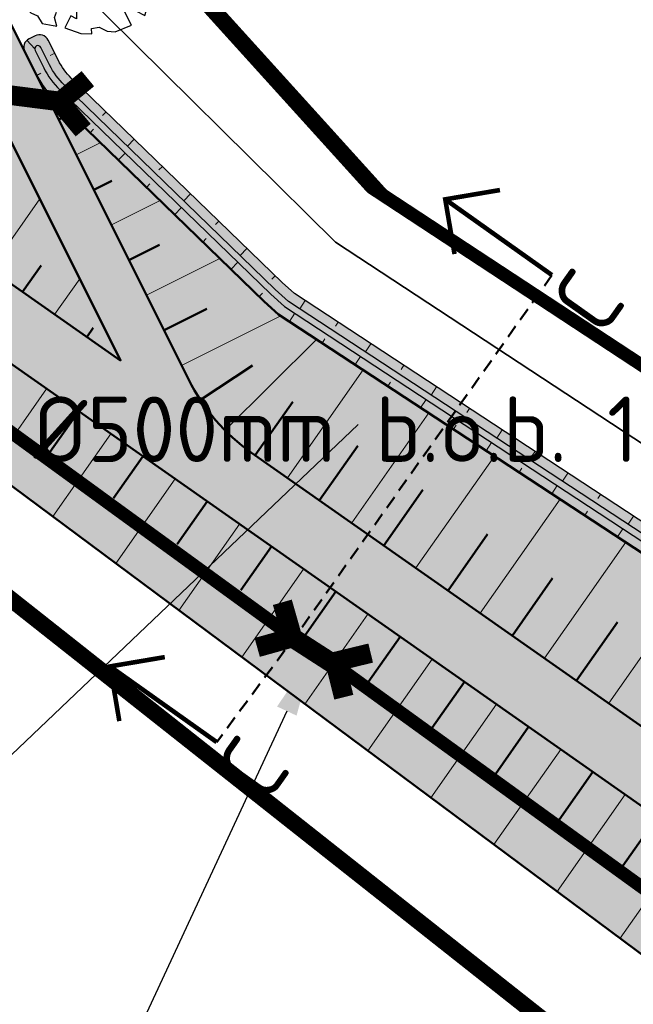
# Model space of a CAD drawing. Header units: metres. Extents: x -3 to 311477, y 0 to 754107.
# Tile 71 of 82: x 155580 to 155627, y 377024 to 377099. Entities that reach past the tile are written whole.
import ezdxf
from ezdxf import colors
from ezdxf.entities.mleader import LeaderData, LeaderLine
from ezdxf.enums import TextEntityAlignment as Align
from ezdxf.math import Vec2, Vec3

# ---------------------------------------------------------------- set-up
doc = ezdxf.new("R2010")
doc.units = ezdxf.units.M
for name, pattern in [('AL-DETAILS', [5.2, 2, -1.2, 2]), ('CENTER', [2, 1.25, -0.25, 0.25, -0.25]), ('DASHED2', [0.375, 0.25, -0.125])]:
    doc.linetypes.add(name, pattern=pattern)
for name, color, linetype, lineweight in [('B-WA-GW-TALUDARCERING-S', 90, 'Continuous', 25), ('B-WA-GW-TALUDARCERING_KORT-G', 90, 'Continuous', 18), ('B-WA-GW-TALUDARCERING_LANG-G', 90, 'Continuous', 18), ('N-WE-GW-TALUD-GD', 90, 'Continuous', 50), ('N-WE-GW-TALUDARCERING-S', 90, 'Continuous', 25), ('N-WE-GW-TALUDARCERING_KORT-G', 90, 'Continuous', 50), ('N-WE-GW-TALUDARCERING_LANG-G', 90, 'Continuous', 18), ('N-XX-GW-GROND_STEEN-WERK-A-2000', 7, 'Continuous', 18), ('N-XX-GW-TALUDARCERING-S', 90, 'Continuous', 25), ('N-XX-GW-TALUDARCERING_KORT-G', 90, 'Continuous', 50), ('N-XX-GW-TALUDARCERING_LANG-G', 90, 'Continuous', 18), ('X-XX-AL-TEKENBLAD_SCHAALBALK-S', 7, 'Continuous', 25), ('X-XX-AL-VERWIJZING-S @ 2', 7, 'Continuous', 25), ('X-XX-AL-VERWIJZING_DETAIL-GD', 7, 'AL-DETAILS', 50)]:
    doc.layers.add(name, color=color, linetype=linetype, lineweight=lineweight)
doc.layers.add('C_Duiker_Nog aan te leggen_L', color=7, linetype='Continuous')
for name, color, linetype, true_color in [('N-KLEUR_talud', 7, 'Continuous', 0xa57500), ('N-KLEUR_water', 150, 'Continuous', 0x007fff), ('N-XX-GR-KRAP-BEEK-BEGELEIDEND-BOS-G', 7, 'Continuous', 0x296524), ('Z_ZZZ_WERKGRENS', 5, 'CENTER', 0x0000ff)]:
    doc.layers.add(name, color=color, linetype=linetype, true_color=true_color)
doc.layers.add('N-XX-GR-STRUWEEL-G', color=7, linetype='BATTING', lineweight=35, true_color=0x4c3900)
doc.layers.add('V-WE-AM-AS_WATERGANG_SLOOT-G', color=1, linetype='DASHED2', lineweight=18, true_color=0xff0000)
doc.styles.add('NLCS-ISO', font='NLCS-ISO.ttf')
doc.linetypes.add('BATTING', pattern='A,0.00254,-2.54,[134,ltypeshp.shx,S=2.54,R=0,X=-2.54,Y=0],-5.08,[134,ltypeshp.shx,S=2.54,R=180,X=2.54,Y=0],-2.54', length=10.16254)

# ---------------------------------------------------------------- blocks, each defined once
blk = doc.blocks.new('SAL-VERWIJZING_AANZICHT_BOVEN-SO')
at = {"linetype": 'Continuous', "const_width": 0.35, "flags": 128}
for points in [[(2.999999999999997, 7.000000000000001), (-3.613266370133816e-15, 10), (-3.000000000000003, 6.999999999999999)], [(-3.613266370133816e-15, 10), (0, 0)]]:
    blk.add_lwpolyline(points, dxfattribs=at)
at = {"lineweight": 50, "style": 'NLCS-ISO'}
blk.add_attdef('...', text='', height=5, dxfattribs=at).set_placement((-0.01520167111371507, -0.8965206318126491), align=Align.TOP_CENTER)
blk = doc.blocks.new('SGR-BOOM_06')
at = {"linetype": 'Continuous', "flags": 128}
blk.add_lwpolyline([(2.697926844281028, 3.519936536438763), (2.530031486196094, 3.938911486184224), (2.197017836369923, 4.064448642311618), (1.94450365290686, 4.524361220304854), (1.273022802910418, 4.692183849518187), (0.8554126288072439, 4.524288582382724), (1.107912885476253, 4.273186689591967), (1.064270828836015, 3.811889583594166), (0.2276521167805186, 3.979701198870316), (0.3518243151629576, 4.315444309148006), (0.1839317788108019, 4.692111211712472), (-0.1504327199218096, 4.608837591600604), (-0.4861730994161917, 4.692066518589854), (-1.154910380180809, 4.649713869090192), (-1.490634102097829, 4.483188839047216), (-1.95193375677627, 4.56504461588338), (-2.538756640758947, 4.105076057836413), (-2.119756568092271, 3.896293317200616), (-1.994180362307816, 3.643818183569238), (-1.575180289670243, 3.435035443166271), (-1.994130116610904, 2.890461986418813), (-2.538667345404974, 2.766231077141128), (-2.915367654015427, 3.099211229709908), (-2.619546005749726, 3.216664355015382), (-2.873110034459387, 3.855299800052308), (-3.627802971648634, 3.434898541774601), (-4.004453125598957, 3.015887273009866), (-3.794266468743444, 2.84803387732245), (-4.004419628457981, 2.513649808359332), (-4.424759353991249, 2.345754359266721), (-4.716801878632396, 2.05367287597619), (-5.01017267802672, 1.214316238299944), (-3.88011881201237, 0.9209648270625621), (-3.712226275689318, 0.5442979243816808), (-4.004271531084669, 0.2931597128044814), (-4.506508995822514, 0.2931262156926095), (-4.602327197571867, 0.5555981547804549), (-5.093368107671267, 0.3763383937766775), (-4.757596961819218, -0.1681847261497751), (-4.925450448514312, -0.3770066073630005), (-4.716628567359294, -0.544860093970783), (-4.88446521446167, -1.006165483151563), (-4.532341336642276, -1.182198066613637), (-4.716561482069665, -1.550699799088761), (-4.424496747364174, -1.591623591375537), (-4.292786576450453, -1.70719043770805), (-4.61907625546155, -2.106831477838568), (-3.920821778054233, -2.682045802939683), (-3.668355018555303, -2.430910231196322), (-3.459575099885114, -1.969602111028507), (-3.627456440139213, -1.760802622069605), (-3.418684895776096, -1.173935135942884), (-3.123882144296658, -1.341782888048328), (-2.788119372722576, -1.760746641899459), (-2.496040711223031, -2.010481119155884), (-2.788049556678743, -2.807529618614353), (-3.418567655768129, -2.931766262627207), (-3.668290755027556, -3.394441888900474), (-3.332530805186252, -3.771097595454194), (-2.831649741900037, -3.896623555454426), (-2.768861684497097, -4.022178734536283), (-2.70607362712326, -4.147733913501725), (-2.328058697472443, -3.728722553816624), (-1.825821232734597, -3.728689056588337), (-1.574691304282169, -3.89653972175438), (-1.698860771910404, -4.27322610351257), (-1.6988383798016, -4.608960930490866), (-1.154284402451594, -4.735848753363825), (-0.6097418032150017, -4.692139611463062), (-0.4855303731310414, -4.944614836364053), (-0.2330665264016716, -4.64980644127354), (0.1012924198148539, -4.483281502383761), (-0.05880460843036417, -4.006538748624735), (0.2691206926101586, -3.89641674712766), (0.7727313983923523, -4.023307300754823), (0.8560217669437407, -4.608790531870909), (1.149445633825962, -4.565098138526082), (1.441519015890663, -4.735675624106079), (2.070647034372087, -4.232031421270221), (2.365446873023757, -4.356206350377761), (2.321760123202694, -4.14739857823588), (2.657483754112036, -3.979508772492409), (2.406348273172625, -3.728406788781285), (2.112915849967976, -3.643810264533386), (2.574182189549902, -3.226158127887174), (2.615108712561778, -2.975036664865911), (3.159645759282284, -2.848076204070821), (3.537702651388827, -3.058226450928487), (3.787439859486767, -2.807091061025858), (3.770391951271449, -2.632754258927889), (4.123163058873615, -2.632730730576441), (4.123146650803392, -2.386717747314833), (4.458873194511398, -2.262500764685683), (4.458859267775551, -2.05369007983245), (4.082181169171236, -2.05371520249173), (4.543444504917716, -1.591025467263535), (4.250006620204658, -1.424542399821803), (4.626693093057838, -1.550076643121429), (4.752232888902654, -1.256641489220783), (4.54339981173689, -0.9209205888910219), (4.835431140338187, -0.4609716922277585), (4.667549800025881, -0.2521722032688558), (4.249928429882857, -0.2522000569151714), (3.746303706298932, 0.08486595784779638), (4.082024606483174, 0.2936990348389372), (4.375415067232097, 0.8382641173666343), (4.543299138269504, 0.5885213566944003), (4.876296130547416, 0.7127381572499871), (4.667437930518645, 1.425137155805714), (4.711079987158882, 1.886434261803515), (4.499534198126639, 1.969671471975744), (4.163754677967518, 2.639753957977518), (3.828442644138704, 3.012677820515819), (3.373874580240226, 2.603955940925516), (3.662895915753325, 2.430909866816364), (3.914056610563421, 1.801765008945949), (3.537384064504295, 1.718488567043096), (3.327180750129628, 2.136095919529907), (2.991451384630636, 2.054186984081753), (2.657064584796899, 2.305283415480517), (2.238064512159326, 2.514066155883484), (2.446864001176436, 2.681947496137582), (2.321287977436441, 2.931693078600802), (2.530081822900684, 3.184190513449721), (2.865825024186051, 3.05865353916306), (3.159240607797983, 3.226540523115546)], close=True, dxfattribs=at)
blk.add_circle((0, 0), 0.15)
blk = doc.blocks.new('*U25')
at = {"layer": 'N-XX-GW-TALUDARCERING_KORT-G'}
for p, q in [((155583.4176064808, 377091.3830478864), (155583.8669979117, 377091.6078095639)), ((155586.1015181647, 377086.0167998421), (155587.4922459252, 377086.7123678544)), ((155588.7854298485, 377080.6505517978), (155591.1174939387, 377081.8169261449)), ((155591.4693415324, 377075.2843037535), (155594.7427419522, 377076.9214844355)), ((155594.2450712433, 377069.9685953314), (155598.2222700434, 377072.5857232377)), ((155598.4429363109, 377065.7366906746), (155601.3078163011, 377069.8220497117)), ((155603.3554288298, 377062.291778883), (155606.2730847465, 377066.4523971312)), ((155608.2679213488, 377058.8468670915), (155611.2383531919, 377063.0827445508)), ((155613.1804138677, 377055.4019553), (155616.2036216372, 377059.7130919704)), ((155618.0929063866, 377051.9570435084), (155621.1688900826, 377056.34343939)), ((155623.0053989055, 377048.5121317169), (155626.1341585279, 377052.9737868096))]:
    blk.add_line(p, q, dxfattribs=at)
at = {"layer": 'N-XX-GW-TALUDARCERING_LANG-G'}
for p, q in [((155584.7595623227, 377088.6999238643), (155586.5996815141, 377089.620253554)), ((155587.4434740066, 377083.3336758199), (155591.1662658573, 377085.1956181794)), ((155590.1273856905, 377077.9674277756), (155595.7328502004, 377080.7709828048)), ((155592.8112973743, 377072.6011797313), (155600.3892573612, 377076.3912720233)), ((155596.1329654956, 377067.6435372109), (155603.1292412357, 377074.5924468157)), ((155600.8991825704, 377064.0142347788), (155606.6817184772, 377072.2602120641)), ((155605.8116750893, 377060.5693229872), (155611.699762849, 377068.9658186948)), ((155610.7241676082, 377057.1244111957), (155616.7178072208, 377065.6714253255)), ((155615.6366601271, 377053.6794994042), (155621.7358515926, 377062.3770319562)), ((155620.5491526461, 377050.2345876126), (155626.7538959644, 377059.0826385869)), ((155625.461645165, 377046.7896758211), (155631.7719403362, 377055.7882452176))]:
    blk.add_line(p, q, dxfattribs=at)
blk = doc.blocks.new('*U30')
at = {"layer": 'B-WA-GW-TALUDARCERING_KORT-G'}
for p, q in [((155583.114420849, 377096.4603272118), (155582.7790303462, 377096.2925827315)), ((155581.7380287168, 377094.7546441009), (155582.0661842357, 377094.9361350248)), ((155587.0365409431, 377091.9817878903), (155586.7755947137, 377091.7124701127)), ((155585.8136563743, 377090.3818456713), (155586.0746026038, 377090.6511634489)), ((155591.3456253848, 377087.8066482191), (155591.0846791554, 377087.5373304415)), ((155590.1227408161, 377086.2067060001), (155590.3836870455, 377086.4760237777)), ((155595.6547098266, 377083.6315085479), (155595.3937635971, 377083.3621907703)), ((155594.4318252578, 377082.0315663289), (155594.6927714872, 377082.3008841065)), ((155599.9637942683, 377079.4563688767), (155599.7028480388, 377079.1870510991)), ((155598.7409096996, 377077.8564266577), (155599.001855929, 377078.1257444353)), ((155604.7762644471, 377075.9036526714), (155604.5704614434, 377075.5901720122)), ((155603.5592436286, 377074.3101383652), (155603.7650471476, 377074.623618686)), ((155609.791954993, 377072.6108046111), (155609.5861519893, 377072.297323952)), ((155608.5749287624, 377071.0172820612), (155608.7807322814, 377071.3307623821)), ((155614.8076455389, 377069.3179565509), (155614.6018425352, 377069.0044758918)), ((155613.5906138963, 377067.7244257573), (155613.7964174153, 377068.0379060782)), ((155619.8233360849, 377066.0251084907), (155619.6175330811, 377065.7116278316)), ((155618.6062990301, 377064.4315694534), (155618.8121025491, 377064.7450497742)), ((155624.8390266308, 377062.7322604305), (155624.633223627, 377062.4187797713)), ((155623.6219841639, 377061.1387131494), (155623.8277876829, 377061.4521934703)), ((155629.8547171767, 377059.4394123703), (155629.6489141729, 377059.1259317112)), ((155628.6376692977, 377057.8458568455), (155628.8434728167, 377058.1593371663)), ((155634.8704077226, 377056.1465643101), (155634.6646047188, 377055.8330836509)), ((155633.6533544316, 377054.5530005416), (155633.8591579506, 377054.8664808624)), ((155639.8860982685, 377052.8537162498), (155639.6802952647, 377052.5402355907)), ((155638.6690395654, 377051.2601442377), (155638.8748430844, 377051.5736245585)), ((155644.9017888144, 377049.5608681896), (155644.6959858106, 377049.2473875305)), ((155643.6847246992, 377047.9672879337), (155643.8905282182, 377048.2807682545))]:
    blk.add_line(p, q, dxfattribs=at)
at = {"layer": 'B-WA-GW-TALUDARCERING_LANG-G'}
for p, q in [((155580.9927465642, 377097.4554900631), (155581.5828254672, 377096.805395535)), ((155584.8819987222, 377094.0693577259), (155584.3601062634, 377093.5307221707)), ((155583.6591141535, 377092.4694155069), (155584.1810066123, 377093.0080510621)), ((155589.191083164, 377089.8942180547), (155588.6691907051, 377089.3555824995)), ((155587.9681985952, 377088.2942758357), (155588.4900910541, 377088.8329113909)), ((155593.5001676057, 377085.7190783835), (155592.9782751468, 377085.1804428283)), ((155592.2772830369, 377084.1191361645), (155592.7991754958, 377084.6577717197)), ((155597.8092520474, 377081.5439387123), (155597.2873595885, 377081.0053031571)), ((155596.5863674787, 377079.9439964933), (155597.1082599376, 377080.4826320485)), ((155602.2684191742, 377077.5500767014), (155601.8568131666, 377076.9231153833)), ((155601.0514010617, 377075.9565665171), (155601.4630080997, 377076.5835271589)), ((155607.2841097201, 377074.2572286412), (155606.8725037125, 377073.630267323)), ((155606.0670861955, 377072.6637102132), (155606.4786932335, 377073.2906708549)), ((155612.299800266, 377070.964380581), (155611.8881942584, 377070.3374192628)), ((155611.0827713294, 377069.3708539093), (155611.4943783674, 377069.997814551)), ((155617.3154908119, 377067.6715325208), (155616.9038848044, 377067.0445712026)), ((155616.0984564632, 377066.0779976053), (155616.5100635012, 377066.7049582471)), ((155622.3311813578, 377064.3786844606), (155621.9195753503, 377063.7517231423)), ((155621.114141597, 377062.7851413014), (155621.525748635, 377063.4121019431)), ((155627.3468719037, 377061.0858364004), (155626.9352658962, 377060.4588750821)), ((155626.1298267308, 377059.4922849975), (155626.5414337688, 377060.1192456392)), ((155632.3625624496, 377057.7929883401), (155631.9509564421, 377057.1660270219)), ((155631.1455118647, 377056.1994286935), (155631.5571189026, 377056.8263893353)), ((155637.3782529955, 377054.5001402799), (155636.966646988, 377053.8731789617)), ((155636.1611969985, 377052.9065723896), (155636.5728040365, 377053.5335330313)), ((155642.3939435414, 377051.2072922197), (155641.9823375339, 377050.5803309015)), ((155641.1768821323, 377049.6137160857), (155641.5884891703, 377050.2406767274))]:
    blk.add_line(p, q, dxfattribs=at)
blk = doc.blocks.new('*U38')
at = {"layer": 'N-WE-GW-TALUDARCERING_KORT-G'}
for p, q in [((155584.9465152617, 377069.0942489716), (155582.7519073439, 377065.9647073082)), ((155589.8590077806, 377065.6493371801), (155587.6168076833, 377062.4519284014)), ((155594.7715002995, 377062.2044253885), (155592.4817080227, 377058.9391494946)), ((155599.6839928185, 377058.759513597), (155597.3466083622, 377055.4263705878)), ((155604.5964853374, 377055.3146018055), (155602.2115087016, 377051.9135916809)), ((155609.5089778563, 377051.8696900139), (155607.076409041, 377048.4008127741)), ((155614.4214703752, 377048.4247782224), (155611.9413093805, 377044.8880338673)), ((155619.3339628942, 377044.9798664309), (155616.8062097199, 377041.3752549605)), ((155624.2464554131, 377041.5349546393), (155621.6711100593, 377037.8624760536)), ((155629.158947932, 377038.0900428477), (155626.5360103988, 377034.3496971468))]:
    blk.add_line(p, q, dxfattribs=at)
at = {"layer": 'N-WE-GW-TALUDARCERING_LANG-G'}
for p, q in [((155582.4902690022, 377070.8167048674), (155578.1486453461, 377064.6254886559)), ((155587.4027615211, 377067.3717930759), (155582.965953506, 377061.0448426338)), ((155592.3152540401, 377063.9268812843), (155587.7832616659, 377057.4641966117)), ((155597.227746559, 377060.4819694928), (155592.6005698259, 377053.8835505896)), ((155602.1402390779, 377057.0370577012), (155597.4178779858, 377050.3029045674)), ((155607.0527315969, 377053.5921459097), (155602.2351861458, 377046.7222585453)), ((155611.9652241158, 377050.1472341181), (155607.0524943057, 377043.1416125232)), ((155616.8777166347, 377046.7023223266), (155611.8698024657, 377039.5609665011)), ((155621.7902091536, 377043.2574105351), (155616.6871106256, 377035.980320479)), ((155626.7027016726, 377039.8124987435), (155621.5044187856, 377032.3996744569)), ((155631.6151941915, 377036.367586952), (155626.3217269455, 377028.8190284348))]:
    blk.add_line(p, q, dxfattribs=at)
blk = doc.blocks.new('*U39')
at = {"layer": 'N-WE-GW-TALUDARCERING_KORT-G'}
for p, q in [((155580.6482589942, 377078.2153038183), (155582.0732844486, 377080.247410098)), ((155585.5607515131, 377074.7703920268), (155586.0549164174, 377075.4750781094))]:
    blk.add_line(p, q, dxfattribs=at)
at = {"layer": 'N-WE-GW-TALUDARCERING_LANG-G'}
for p, q in [((155578.1920127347, 377079.9377597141), (155581.9729241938, 377085.3293924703)), ((155583.1045052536, 377076.4928479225), (155585.0236956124, 377079.2296402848))]:
    blk.add_line(p, q, dxfattribs=at)

msp = doc.modelspace()

# ---------------------------------------------------------------- hatches: boundary and pattern name
at = {"layer": 'N-KLEUR_talud'}
h = msp.add_hatch(color=256, dxfattribs=at)
h.dxf.hatch_style = 1
edge = h.paths.add_edge_path()
edge.add_line((155673.4108115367, 377006.0341118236), (155668.6244481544, 377040.0968973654))
edge.add_line((155668.6244481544, 377040.0968973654), (155660.5644984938, 377038.9669496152))
edge.add_arc((155659.590488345, 377045.8996389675), 7.000776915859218, 236.7180492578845, 277.99744058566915, ccw=False)
edge.add_line((155655.748745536, 377040.0471275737), (155645.8460909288, 377046.5484328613))
edge.add_line((155645.8460909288, 377046.5484328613), (155600.2293698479, 377076.4962396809))
edge.add_line((155600.2293698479, 377076.4962396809), (155599.1231837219, 377077.4860353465))
edge.add_line((155599.1231837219, 377077.4860353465), (155582.1363142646, 377093.9448802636))
edge.add_line((155582.1363142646, 377093.9448802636), (155577.988303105, 377102.2384679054))
edge.add_arc((155560.9951843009, 377093.7394142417), 18.9999999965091, 26.57177871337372, 37.85921574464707)
edge.add_line((155575.996086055, 377105.4001580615), (155572.8380014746, 377102.9452646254))
edge.add_arc((155560.9951843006, 377093.7394142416), 14.99999999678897, 26.571778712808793, 37.85921574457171, ccw=False)
edge.add_line((155574.4108044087, 377100.4491934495), (155579.6254909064, 377090.0228812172))
edge.add_line((155579.6254909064, 377090.0228812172), (155555.4943709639, 377105.8651875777))
edge.add_arc((155559.3360270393, 377111.7168265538), 7.000000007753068, 222.3492648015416, 236.7147241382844, ccw=False)
edge.add_line((155554.1626620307, 377107.0012889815), (155527.1156784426, 377136.6742406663))
edge.add_arc((155506.4222184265, 377117.8120904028), 28.00000000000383, 42.349264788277, 127.4616201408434)
edge.add_line((155489.3917823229, 377140.0373968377), (155133.825795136, 376867.1425545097))
edge.add_arc((155147.1594990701, 376849.7695196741), 21.89999999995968, 127.5060305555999, 216.4800687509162)
edge.add_line((155129.550503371, 376836.7490254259), (155176.2077635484, 376773.6494626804))
edge.add_arc((155173.3935404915, 376771.568561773), 3.499999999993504, -52.774248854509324, 36.480068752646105, ccw=False)
edge.add_line((155175.5108901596, 376768.7816584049), (155096.4868039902, 376708.7431136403))
edge.add_arc((155094.3694543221, 376711.5300170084), 3.499999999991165, 216.3965705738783, 307.22575114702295, ccw=False)
edge.add_line((155091.5522017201, 376709.4532195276), (155045.0742862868, 376772.5022309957))
edge.add_arc((155028.3317565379, 376760.1601202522), 20.79999999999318, 36.39657057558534, 127.1226471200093)
edge.add_line((155015.7784739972, 376776.7449053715), (155009.3459965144, 376771.8760628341))
edge.add_line((155009.3459965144, 376771.8760628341), (155007.5027565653, 376769.7596135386))
edge.add_line((155007.5027565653, 376769.7596135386), (155010.5440884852, 376765.7905704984))
edge.add_line((155010.5440884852, 376765.7905704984), (155014.6215412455, 376767.0458150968))
edge.add_line((155014.6215412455, 376767.0458150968), (155017.957784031, 376769.5065740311))
edge.add_arc((155025.9711933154, 376758.6421701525), 13.49999999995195, 35.84919676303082, 126.41188770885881, ccw=False)
edge.add_line((155036.913770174, 376766.5484974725), (155082.8034897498, 376703.0358495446))
edge.add_arc((155094.3694556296, 376711.5300119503), 14.34999518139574, 216.2939369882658, 307.2257592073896)
edge.add_line((155103.0505879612, 376700.1037131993), (155182.0746741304, 376760.1422579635))
edge.add_arc((155173.3935404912, 376771.5685617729), 14.35000000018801, 307.2257511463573, 396.5760538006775)
edge.add_line((155184.9175460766, 376780.1195731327), (155137.9884591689, 376842.3407686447))
edge.add_arc((155147.9681603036, 376849.867757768), 12.50000000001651, 126.41188770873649, 217.024690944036, ccw=False)
edge.add_line((155140.5483368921, 376859.9273909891), (155500.3487950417, 377125.310412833))
edge.add_arc((155505.6910678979, 377118.0674769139), 8.999999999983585, 42.16497704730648, 126.41188770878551, ccw=False)
edge.add_line((155512.3620034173, 377124.1088856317), (155538.1302758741, 377095.6555079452))
edge.add_arc((155593.8001357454, 377149.4222848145), 77.39508765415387, 224.0037373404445, 232.9482773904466)
edge.add_line((155547.1668301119, 377087.653891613), (155656.2955594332, 377006.5398466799))
edge.add_arc((155662.2610260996, 377014.5656305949), 9.9999999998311, 233.3770308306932, 277.9985996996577)
edge.add_line((155663.6525150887, 377004.6629158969), (155673.4108115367, 377006.0341118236))
at = {"layer": 'N-KLEUR_water'}
h = msp.add_hatch(color=256, dxfattribs=at)
h.dxf.hatch_style = 1
edge = h.paths.add_edge_path()
edge.add_line((155647.152638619, 377048.0831641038), (155601.4517623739, 377078.0862195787))
edge.add_line((155601.4517623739, 377078.0862195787), (155600.4863906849, 377078.9500169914))
edge.add_line((155600.4863906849, 377078.9500169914), (155584.3843153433, 377094.5515709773))
edge.add_arc((155587.8635984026, 377098.1424746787), 4.999999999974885, 206.5717787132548, 225.9044825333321, ccw=False)
edge.add_line((155583.3917250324, 377095.9058816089), (155582.6147908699, 377097.4592939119))
edge.add_arc((155581.9440098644, 377097.1238049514), 0.749999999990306, 26.57177871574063, 116.5717787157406)
edge.add_line((155581.6085209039, 377097.7945859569), (155581.1613335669, 377097.5709266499))
edge.add_arc((155581.4968225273, 377096.9001456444), 0.749999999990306, 116.5717787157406, 206.5717787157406)
edge.add_line((155580.8260415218, 377096.5646566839), (155581.6029756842, 377095.0112443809))
edge.add_arc((155587.8635984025, 377098.1424746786), 6.999999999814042, 206.571778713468, 225.9044825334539)
edge.add_line((155582.9926021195, 377093.1152094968), (155599.1231837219, 377077.4860353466))
edge.add_line((155599.1231837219, 377077.4860353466), (155600.2293698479, 377076.4962396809))
edge.add_line((155600.2293698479, 377076.4962396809), (155646.0549726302, 377046.4111922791))
edge.add_arc((155646.4665791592, 377047.038153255), 0.7499999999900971, 236.7146764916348, 326.7147241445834)
edge.add_line((155647.0935404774, 377046.6265472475), (155647.3679939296, 377047.044596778))
edge.add_arc((155646.7410326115, 377047.4562027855), 0.7499999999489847, 326.7147241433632, 416.7147241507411)
at = {"layer": 'N-XX-GW-GROND_STEEN-WERK-A-2000'}
h = msp.add_hatch(dxfattribs=at)
h.set_pattern_fill('AGW-WERK_ONTGRAVEN', color=256, scale=2, pattern_type=2)
h.set_pattern_definition([(135, (0, 0), (-7.071067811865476, -7.071067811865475), [])])
edge = h.paths.add_edge_path()
edge.add_line((155561.80374293, 377119.4007023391), (155659.518032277, 377110.3070133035))
edge.add_line((155659.518032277, 377110.3070133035), (155659.977462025, 377114.3033034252))
edge.add_arc((155653.2017110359, 377115.0822712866), 6.820380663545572, 353.4418357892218, 382.28955002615)
edge.add_arc((155655.886044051, 377116.1826245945), 3.919273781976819, 22.28955002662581, 90.79167300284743)
edge.add_arc((155655.6690354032, 377131.8871999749), 11.78680085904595, 105.9767025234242, 270.79167300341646, ccw=False)
edge.add_arc((155648.4481041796, 377156.5563014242), 13.91778945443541, 286.6021710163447, 307.6359232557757)
edge.add_arc((155250.5924510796, 376617.7342511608), 666.1060351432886, 52.40726696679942, 62.37218559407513)
edge.add_line((155559.4832653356, 377207.8899212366), (155555.3863246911, 377200.4825928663))
edge.add_arc((155467.3534085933, 377256.054089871), 104.1056463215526, 309.2285628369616, 327.7374962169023, ccw=False)
edge.add_line((155533.1914377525, 377175.4108042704), (155519.9924167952, 377165.2714537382))
edge.add_line((155519.9924167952, 377165.2714537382), (155561.80374293, 377119.4007023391))
edge = h.paths.add_edge_path()
edge.add_line((155646.7797026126, 377057.2261701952), (155647.4869587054, 377047.5342685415))
edge.add_arc((155646.7410326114, 377047.4562027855), 0.7500000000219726, -33.285275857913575, 5.974606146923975, ccw=False)
edge.add_line((155647.3679939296, 377047.0445967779), (155647.0935404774, 377046.6265472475))
edge.add_arc((155646.4665791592, 377047.0381532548), 0.7499999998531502, 236.714676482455, 326.71472415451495, ccw=False)
edge.add_line((155646.0549726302, 377046.4111922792), (155648.0485172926, 377045.1025192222))
edge.add_line((155648.0485172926, 377045.1025192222), (155646.7797026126, 377057.2261701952))

# ---------------------------------------------------------------- linework, layer by layer
at = {"layer": 'C_Duiker_Nog aan te leggen_L', "const_width": 1.5}
msp.add_lwpolyline([(155585.6479635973, 377094.5144870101), (155583.4948898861, 377092.7348091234), (155585.2919135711, 377090.5816184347)], dxfattribs=at)
at = {"layer": 'C_Duiker_Nog aan te leggen_L', "ltscale": 0.3, "const_width": 1.5}
msp.add_lwpolyline([(155576.9833886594, 377093.6038216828), (155583.2915345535, 377092.8003508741)], dxfattribs=at)
at = {"layer": 'N-WE-GW-TALUD-GD'}
for points in [[(155588.1686409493, 377072.941595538), (155580.2277763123, 377088.8186639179), (155579.6254909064, 377090.0228812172), (155555.4943709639, 377105.8651875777, -0.06276336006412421), (155554.1626620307, 377107.0012889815), (155527.1156784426, 377136.6742406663, 0.3894432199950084), (155489.3917823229, 377140.0373968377), (155133.825795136, 376867.1425545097, 0.4089785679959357), (155129.5505033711, 376836.7490254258), (155176.2077635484, 376773.6494626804, -0.410406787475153), (155175.5108901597, 376768.7816584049), (155096.4868039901, 376708.7431136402, -0.4184586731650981), (155091.5522017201, 376709.4532195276), (155045.0742862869, 376772.5022309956, 0.417930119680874), (155015.7784739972, 376776.7449053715), (155009.3459965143, 376771.8760628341), (155007.5027565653, 376769.7596135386)], [(155007.5027565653, 376769.7596135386), (155014.6271599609, 376775.095894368, -0.4180737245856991), (155042.7810430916, 376770.8665105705), (155088.9361814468, 376707.5247647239, 0.4184586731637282), (155098.4529143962, 376706.1552747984), (155177.4770005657, 376766.1938195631, 0.4104067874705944), (155178.8209706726, 376775.5817278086), (155132.0674495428, 376838.0889059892, -0.4140175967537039), (155136.0931378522, 376866.0756625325), (155493.9383079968, 377134.1068526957, -0.3864791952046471), (155520.7180532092, 377131.5625846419), (155548.253623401, 377101.3139264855, 0.05908772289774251), (155550.9941452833, 377099.0104104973), (155588.1686409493, 377072.941595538)], [(155010.5440884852, 376765.7905704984), (155017.6246350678, 376771.0940019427, -0.4180737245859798), (155038.7400474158, 376767.9219640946), (155084.9022081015, 376704.5705810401, 0.4188520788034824), (155101.4776996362, 376702.1739842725), (155180.5017858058, 376762.2125290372, 0.410795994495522), (155182.8319741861, 376778.5670237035), (155136.0713467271, 376841.0837026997, -0.414017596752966), (155139.0906129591, 376862.0737701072), (155496.9357831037, 377130.1049602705, -0.3864791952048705), (155517.0205920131, 377128.1967592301), (155544.5800862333, 377097.9218198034, 0.05857796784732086), (155548.1816354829, 377094.8758185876), (155649.7722633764, 377023.6348445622, 0.1829812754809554), (155666.350906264, 377019.8864971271), (155671.3653227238, 377020.59110243)], [(155010.5440884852, 376765.7905704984), (155014.6215412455, 376767.0458150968), (155017.957784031, 376769.5065740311, -0.4170929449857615), (155036.9137701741, 376766.5484974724), (155082.8034897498, 376703.0358495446, 0.418985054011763), (155103.0505879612, 376700.1037131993), (155182.0746741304, 376760.1422579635, 0.4108962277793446), (155184.9175460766, 376780.1195731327), (155137.9884591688, 376842.3407686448, -0.4173496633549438), (155140.5483368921, 376859.9273909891), (155500.3487950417, 377125.310412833, -0.3851006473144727), (155512.3620034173, 377124.1088856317), (155538.1302758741, 377095.6555079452, 0.03904774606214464), (155547.1668301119, 377087.653891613), (155656.2955594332, 377006.5398466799, 0.1971963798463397), (155663.6525150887, 377004.6629158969), (155673.4108115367, 377006.0341118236)], [(155670.6695782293, 377025.5424597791), (155665.6551617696, 377024.8378544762, -0.1821088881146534), (155652.5839805, 377027.7699923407), (155598.1632526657, 377065.9328203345, -0.1245032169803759), (155593.3599120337, 377071.5042724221), (155586.2843254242, 377085.6512926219), (155577.988303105, 377102.2384679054, 0.04929059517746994), (155575.996086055, 377105.4001580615)], [(155582.9926021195, 377093.1152094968), (155599.1231837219, 377077.4860353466), (155600.2293698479, 377076.4962396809), (155645.8460909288, 377046.5484328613), (155655.748745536, 377040.0471275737, 0.182088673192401), (155660.5644984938, 377038.9669496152), (155668.6244481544, 377040.0968973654)]]:
    msp.add_lwpolyline(points, format="xyb", dxfattribs=at)
at = {"layer": 'N-WE-GW-TALUD-GD', "lineweight": 25}
for points in [[(155647.152638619, 377048.0831641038), (155601.4517623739, 377078.0862195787), (155600.4863906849, 377078.9500169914), (155584.3843153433, 377094.5515709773, -0.08455548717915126), (155583.3917250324, 377095.9058816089), (155582.6147908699, 377097.4592939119, 0.4142135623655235), (155581.6085209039, 377097.7945859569), (155581.1613335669, 377097.5709266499, 0.4142135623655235), (155580.8260415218, 377096.5646566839), (155581.6029756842, 377095.0112443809, 0.08455548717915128), (155582.9926021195, 377093.1152094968), (155599.1231837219, 377077.4860353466), (155600.2293698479, 377076.4962396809), (155646.0549726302, 377046.4111922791, 0.4142138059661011), (155647.0935404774, 377046.6265472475), (155647.3679939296, 377047.044596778, 0.4142135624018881)], [(155646.5320455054, 377047.5934047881), (155600.9933651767, 377077.489977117), (155599.9751880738, 377078.4010238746), (155583.8624228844, 377094.0129354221, -0.08455548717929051), (155582.7209440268, 377095.5703926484), (155582.0558395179, 377096.9002112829, 0.4142135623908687), (155581.7204161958, 377097.0119752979), (155581.7204161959, 377097.0119752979, 0.4142135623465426), (155581.6086521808, 377096.6765519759), (155582.2737566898, 377095.3467333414, 0.08455548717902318), (155583.5144945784, 377093.6538450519), (155599.634386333, 377078.0350284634), (155600.687767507, 377077.0924817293), (155646.2575919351, 377047.1753558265, 0.4142140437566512), (155646.6037813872, 377047.2471407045), (155646.6038306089, 377047.2472156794, 0.4142135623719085)]]:
    msp.add_lwpolyline(points, format="xyb", close=True, dxfattribs=at)
at = {"layer": 'N-XX-GR-STRUWEEL-G', "ltscale": 0.25, "flags": 128}
msp.add_lwpolyline([(155584.9300634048, 377101.4614563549), (155584.9300634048, 377101.4614563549), (155604.586711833, 377082.0093259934), (155644.9765327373, 377055.4687677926)], dxfattribs=at)
at = {"layer": 'V-WE-AM-AS_WATERGANG_SLOOT-G', "ltscale": 10, "const_width": 1, "flags": 128}
for points in [[(155549.319, 377089.6505), (155601.316, 377051.824)], [(155604.4895, 377049.747), (155659.474, 377009.936)]]:
    msp.add_lwpolyline(points, dxfattribs=at)
at = {"layer": 'V-WE-AM-AS_WATERGANG_SLOOT-G', "linetype": 'ByBlock', "ltscale": 10, "const_width": 1.5, "flags": 128}
for points in [[(155598.590692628, 377051.0509969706), (155601.2808923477, 377051.8031972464), (155600.5128878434, 377054.5005465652)], [(155601.2808923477, 377051.8031972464), (155604.6357625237, 377049.6411000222)], [(155605.2094787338, 377047.246277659), (155604.539, 377049.958), (155607.2647290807, 377050.6182463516)]]:
    msp.add_lwpolyline(points, dxfattribs=at)
at = {"layer": 'X-XX-AL-VERWIJZING_DETAIL-GD', "ltscale": 0.5, "flags": 128}
msp.add_lwpolyline([(155621.1170881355, 377079.5057908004), (155602.0171757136, 377052.5949501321), (155595.4988785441, 377043.8120437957)], dxfattribs=at)
at = {"layer": 'Z_ZZZ_WERKGRENS', "ltscale": 5, "flags": 128}
msp.add_lwpolyline([(155729.6383478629, 377257.0019479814, 1.25, 1.25, 0), (155709.2021896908, 377226.0707219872, 1.25, 1.25, 0), (155699.2264668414, 377212.2490464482, 1.25, 1.25, -0.1966661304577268), (155672.5085035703, 377190.8340949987, 1.25, 1.25, 0.4885837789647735), (155667.8373059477, 377165.8204314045, 1.25, 1.25, -0.2363158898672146), (155664.8084110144, 377154.5830002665, 1.25, 1.25, 0.03715252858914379), (155659.8663441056, 377148.1240359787, 1.25, 1.25, -0.1801867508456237), (155652.5623833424, 377142.738033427, 1.25, 1.25, 0.8755492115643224), (155655.82498356, 377120.6014765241, 1.25, 1.25, -0.308128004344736), (155659.9751048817, 377117.858799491, 1.25, 1.25, -0.126540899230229), (155660.4741902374, 377114.2461975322, 1.25, 1.25, 0), (155657.3358041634, 377086.9473530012, 1.25, 1.25, 0.05901695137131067), (155657.3717697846, 377076.4788594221, 1.25, 1.25, 0), (155659.3605937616, 377058.9938943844, 1, 1, 0), (155650.5917940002, 377057.7618020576, 1, 1, 0), (155607.7492550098, 377085.9140660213, 1.25, 1.25, 0), (155528.1508667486, 377173.8943785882, 1.25, 1.25, 0), (155111.7257355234, 376855.8094585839, 1.25, 1.25, 0), (155174.089, 376771.469, 1.25, 1.25, 0), (155094.268, 376710.825, 1.25, 1.25, 0), (155035.2637409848, 376790.8664598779, 1.25, 1.25, 0), (155038.313923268, 376793.2074571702, 1.25, 1.25, 0), (155035.1395947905, 376797.3434211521, 1.25, 1.25, 0), (155002.1474964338, 376772.1084933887, 1.25, 1.25, 0), (155011.0325779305, 376761.5783070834, 1.25, 1.25, 0), (155026.7283063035, 376769.491264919, 1.25, 1.25, 0), (155026.7283063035, 376769.491264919, 1.25, 1.25, 0), (155026.7283063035, 376769.491264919, 1.25, 1.25, 0), (155026.7283063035, 376769.491264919, 1.25, 1.25, 0), (155026.7283063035, 376769.491264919, 1.25, 1.25, 0), (155090.3126986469, 376686.4977953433, 1.25, 1.25, 0), (155200.1597118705, 376770.1270934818, 1.25, 1.25, 0), (155140.8390510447, 376853.7563916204, 1.25, 1.25, 0), (155140.8390510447, 376853.7563916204, 1.25, 1.25, 0), (155140.8390510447, 376853.7563916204, 1.25, 1.25, 0), (155505.1782447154, 377121.5845045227, 1.25, 1.25, 0), (155505.1782447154, 377121.5845045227, 1.25, 1.25, 0), (155505.1782447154, 377121.5845045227, 1.25, 1.25, 0), (155528.3844476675, 377095.3353426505, 1.25, 1.25, 0), (155643.6623254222, 377004.2422681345, 1.25, 1.25, 0), (155659.06175745, 376975.1151919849, 1.25, 1.25, 0), (155666.4296656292, 376920.1779871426, 1.25, 1.25, -0.2044344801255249), (155662.0122810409, 376904.216322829, 1.25, 1.25, -0.03773865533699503), (155615.2464897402, 376836.4748407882, 1.25, 1.25, 0), (155614.9447411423, 376721.6587998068, 1.25, 1.25, -0.2603640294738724), (155604.6115831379, 376701.8311110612, 1.25, 1.25, 0), (155578.4443452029, 376684.6513904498, 1.25, 1.25, 0.1512597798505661), (155540.5690196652, 376644.4074430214, 1.25, 1.25, 0)], format="xyseb", dxfattribs=at)

# ---------------------------------------------------------------- block references
at = {"layer": 'B-WA-GW-TALUDARCERING-S'}
msp.add_blockref('*U30', (0, 0), dxfattribs=at)
at = {"layer": 'N-WE-GW-TALUDARCERING-S'}
for name in ['*U39', '*U38']:
    msp.add_blockref(name, (0, 0), dxfattribs=at)
at = {"layer": 'N-XX-GR-KRAP-BEEK-BEGELEIDEND-BOS-G', "xscale": 1.5, "yscale": 1.5, "zscale": 1.5, "rotation": 131.3556560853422}
msp.add_blockref('SGR-BOOM_06', (155585.3736004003, 377105.4434165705), dxfattribs=at)
at = {"layer": 'N-XX-GW-TALUDARCERING-S'}
msp.add_blockref('*U25', (0, 0), dxfattribs=at)
at = {"layer": 'X-XX-AL-VERWIJZING-S @ 2', "rotation": 54.63485288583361}
for p in [(155621.1170881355, 377079.5057908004), (155595.4988785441, 377043.8120437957)]:
    msp.add_blockref('SAL-VERWIJZING_AANZICHT_BOVEN-SO', p, dxfattribs=at).add_auto_attribs({'...': 'C'})

# ---------------------------------------------------------------- leaders
at = {"layer": 'X-XX-AL-TEKENBLAD_SCHAALBALK-S'}
ml = msp.add_multileader_mtext('Standard', dxfattribs=at)
ml.set_content('Aanbrengen duiker en afrit optioneel. Duiker %%C500mm b.o.b. 19,8 m+NAP, lengte 9,6m  ', color=256, style='NLCS-ISO')
ml.set_leader_properties()
ml.build(insert=Vec2(0, 0))
ml.multileader.update_dxf_attribs({"text_left_attachment_type": 5, "text_right_attachment_type": 5, "dogleg_length": 0, "arrow_head_size": 5, "scale": 2})
ctx = ml.context
ctx.base_point, ctx.scale, ctx.char_height, ctx.arrow_head_size, ctx.landing_gap_size, ctx.plane_origin = Vec3(155443.2541831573, 377047.0529587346), 2, 5, 5, 1e-10, Vec3(155588.6323630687, 377081.9365286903)
ctx.left_attachment, ctx.right_attachment = 5, 5
notes = []
notes.append((ctx, [(1, (1, 1, 0), (155558.2541831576, 377047.0529587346), (-1, 0), 0, [(0, [(155580.8985637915, 377093.0973474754)], 0, [])])]))
ctx.mtext.insert, ctx.mtext.width, ctx.mtext.flow_direction = Vec3(155443.2541831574, 377070.2196254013), 119.0645723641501, 5
ml = msp.add_multileader_mtext('Standard', dxfattribs=at)
ml.set_content('\\pxa0.83333,sm1.15,ql;Bodemhoogte 19.7 m+NAP', color=256, style='NLCS-ISO')
ml.set_leader_properties()
ml.build(insert=Vec2(0, 0))
ml.multileader.update_dxf_attribs({"text_left_attachment_type": 5, "text_right_attachment_type": 5, "dogleg_length": 0, "arrow_head_size": 5, "scale": 2})
ctx = ml.context
ctx.base_point, ctx.scale, ctx.char_height, ctx.arrow_head_size, ctx.landing_gap_size, ctx.plane_origin = Vec3(155524.5051941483, 377026.861607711), 2, 5, 5, 1e-10, Vec3(155617.1117520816, 377076.5092501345)
ctx.left_attachment, ctx.right_attachment, ctx.text_align_type = 5, 5, 2
notes.append((ctx, [(1, (1, 1, 0), (155563.0051941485, 377026.861607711), (-1, 0), 0, [(0, [(155609.9318406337, 377071.5399081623)], 0, [])])]))
ctx.mtext.insert, ctx.mtext.width, ctx.mtext.defined_height, ctx.mtext.alignment, ctx.mtext.flow_direction = Vec3(155563.0051941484, 377044.1078198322), 41.70966273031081, 17.17398401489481, 3, 5
ml = msp.add_multileader_mtext('Standard', dxfattribs=at)
ml.set_content('\\pxa0.83333,sm1.15,ql;Verwijderen duiker', color=256, style='NLCS-ISO')
ml.set_leader_properties()
ml.build(insert=Vec2(0, 0))
ml.multileader.update_dxf_attribs({"text_left_attachment_type": 5, "text_right_attachment_type": 5, "dogleg_length": 0, "arrow_head_size": 5, "scale": 2})
ctx = ml.context
ctx.base_point, ctx.scale, ctx.char_height, ctx.arrow_head_size, ctx.landing_gap_size, ctx.plane_origin = Vec3(155529.9273202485, 377014.0518198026), 2, 5, 5, 1e-10, Vec3(155639.7009603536, 377040.7016934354)
ctx.left_attachment, ctx.right_attachment, ctx.text_align_type = 5, 5, 2
notes.append((ctx, [(1, (1, 1, 0), (155585.9273202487, 377014.0518198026), (-1, 0), 0, [(1, [(155602.9583274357, 377050.7221486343)], 0, [])])]))
ctx.mtext.insert, ctx.mtext.width, ctx.mtext.defined_height, ctx.mtext.alignment, ctx.mtext.flow_direction = Vec3(155585.9273202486, 377020.7184864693), 58.92486395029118, 22.2687823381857, 3, 5
ml = msp.add_multileader_mtext('Standard', dxfattribs=at)
ml.set_content('Aanbrengen duiker %%C500mm b.o.b. 19,6 m+NAP, lengte 28,8m ', color=256, style='NLCS-ISO')
ml.set_leader_properties()
ml.build(insert=Vec2(0, 0))
ml.multileader.update_dxf_attribs({"text_left_attachment_type": 5, "text_right_attachment_type": 5, "dogleg_length": 0, "arrow_head_size": 5, "scale": 2})
ctx = ml.context
ctx.base_point, ctx.scale, ctx.char_height, ctx.arrow_head_size, ctx.landing_gap_size, ctx.plane_origin = Vec3(155552.5245427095, 376986.8838651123), 2, 5, 5, 1e-10, Vec3(155659.2187151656, 377046.4847304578)
ctx.left_attachment, ctx.right_attachment = 5, 5
notes.append((ctx, [(1, (1, 1, 0), (155615.5245427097, 376986.8838651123), (-1, 0), 0, [(0, [(155660.3815491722, 377049.0580843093)], 0, [])])]))
ctx.mtext.insert, ctx.mtext.width, ctx.mtext.flow_direction = Vec3(155552.5245427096, 377010.050531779), 72.92159783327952, 5
ml = msp.add_multileader_mtext('Standard', dxfattribs=at)
ml.set_content('Bestaande duiker vervangen door: %%C500mm b.o.b. 20,8 m+NAP, lengte 9,6m ', color=256, style='NLCS-ISO')
ml.set_leader_properties()
ml.build(insert=Vec2(0, 0))
ml.multileader.update_dxf_attribs({"text_left_attachment_type": 5, "text_right_attachment_type": 5, "dogleg_length": 0, "arrow_head_size": 5, "scale": 2})
ctx = ml.context
ctx.base_point, ctx.scale, ctx.char_height, ctx.arrow_head_size, ctx.landing_gap_size, ctx.plane_origin = Vec3(155399.8545833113, 376994.7557590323), 2, 5, 5, 1e-10, Vec3(155351.7135153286, 377016.7840665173)
ctx.left_attachment, ctx.right_attachment = 5, 5
notes.append((ctx, [(0, (1, 1, 0), (155399.8545833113, 376994.7557590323), (1, 0), 0, [(0, [(155343.0617677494, 377029.1317866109)], 0, [])])]))
ctx.mtext.insert, ctx.mtext.width, ctx.mtext.flow_direction = Vec3(155399.8545833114, 377017.922425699), 101.8647114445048, 5
for ctx, leaders in notes:
    for number, flags, end, landing, length, lines in leaders:
        leader = LeaderData()
        leader.index, (leader.has_last_leader_line, leader.has_dogleg_vector, leader.attachment_direction) = number, flags
        leader.last_leader_point, leader.dogleg_vector, leader.dogleg_length = Vec3(end), Vec3(landing), length
        for number, points, colour, breaks in lines:
            line = LeaderLine()
            line.index, line.vertices, line.color, line.breaks = number, Vec3.list(points), colors.encode_raw_color(colour), breaks
            leader.lines.append(line)
        ctx.leaders.append(leader)

doc.saveas('drawing.dxf')
